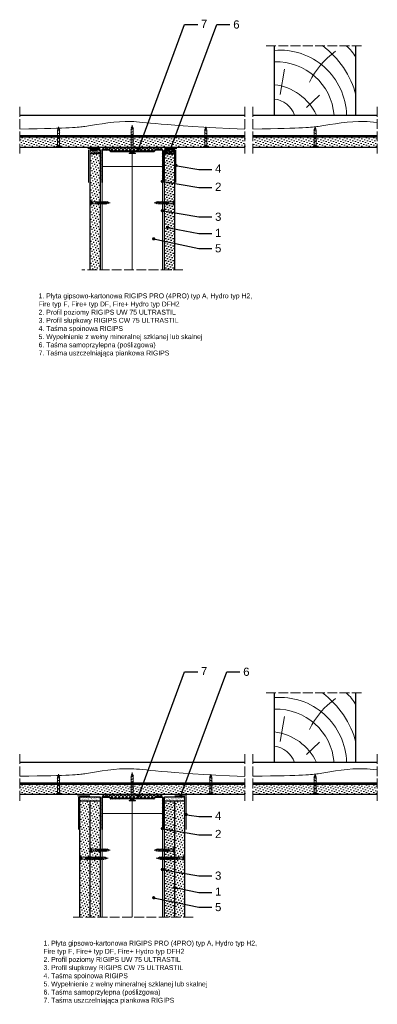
# Model space of a CAD drawing. Header units: millimetres. Extents: x 43 to 2622, y 692 to 1898.
# Tile 2 of 3: x 1178 to 1617, y 692 to 1898. Entities that reach past the tile are written whole.
import ezdxf
from ezdxf import colors
from ezdxf.entities.mleader import LeaderData, LeaderLine
from ezdxf.math import Vec2, Vec3

# ---------------------------------------------------------------- set-up
doc = ezdxf.new("R2010")
doc.units = ezdxf.units.MM
doc.linetypes.add('ACAD_ISO02W100', pattern=[15, 12, -3])
for name, color, linetype, lineweight in [('_ISOVER WELNA', 7, 'BATTING', 9), ('_RIGIPS AKCESORIA', 7, 'Continuous', 18), ('_RIGIPS G-K', 7, 'Continuous', 25), ('_RIGIPS PROFIL', 7, 'Continuous', 18), ('KRESKOWANIE', 7, 'Continuous', 9), ('OPISY', 7, 'Continuous', 9), ('PRZERYWANA', 7, 'ACAD_ISO02W100', 9)]:
    doc.layers.add(name, color=color, linetype=linetype, lineweight=lineweight)
doc.styles.get("Standard").update_dxf_attribs({"font": 'arial.ttf'})
doc.linetypes.add('BATTING', pattern='A,0.00254,-2.54,[134,ltypeshp.shx,S=2.54,R=0,X=-2.54,Y=0],-5.08,[134,ltypeshp.shx,S=2.54,R=180,X=2.54,Y=0],-2.54', length=10.16254)
pattern_1 = [(225, (972.6176, -2e-13), (1.122532, -3.367596), [0, -3.175])]
pattern_2 = [(225, (972.6176, -792.838), (1.122532, -3.367596), [0, -3.175])]
pattern_3 = [(225, (-1285.0107, -59.986), (1.122532, -3.367596), [0, -3.175])]
pattern_4 = [(225, (-1288.0107, -59.986), (1.122532, -3.367596), [0, -3.175])]

# ---------------------------------------------------------------- blocks, each defined once
blk = doc.blocks.new('drew kres')
at = {"layer": 'KRESKOWANIE'}
for p, q in [((2017.1, 418.9), (2001.3, 403.8)), ((2049.6, 403), (2044.3, 372.2))]:
    blk.add_line(p, q, dxfattribs=at)
for centre, radius, start, end in [((2049.6, 430.4), 81.6, 181.4719, 274.904), ((2053.9, 433.9), 70.7, 184.4672, 272.1435), ((2064, 455.7), 65, 204.8961, 263.4825), ((2059.8, 437.9), 29.4, 198.9536, 263.6559), ((2063.5, 432), 110.5, 194.5935, 233.3849), ((1921.6, 433), 102.3, 306.0245, 333.8719), ((1998.3, 380.1), 47.2, 207.8359, 231.0916)]:
    blk.add_arc(centre, radius, start, end, dxfattribs=at)
blk = doc.blocks.new('TD 25')
at = {"layer": '_RIGIPS AKCESORIA'}
for p, q in [((18.4, 90.9), (18.4, 98.9)), ((18.4, 98.9), (18.8, 98.9)), ((18.8, 98.9), (18.8, 96.5)), ((28.5, 96.2), (28.8, 96.7)), ((28.8, 96.7), (29.9, 93.7)), ((31.6, 96.2), (31.9, 96.7)), ((31.9, 96.7), (33, 93.7)), ((34.8, 96.2), (35.1, 96.7)), ((35.1, 96.7), (36.3, 93.7)), ((38.1, 96.2), (38.4, 96.7)), ((38.4, 96.7), (39.5, 93.7)), ((18.8, 96.5), (18.4, 96.5)), ((18.4, 95.2), (20.1, 95.2)), ((18.4, 94.5), (20.1, 94.5)), ((18.8, 93.3), (18.4, 93.3)), ((18.4, 90.9), (18.8, 90.9)), ((18.8, 90.9), (18.8, 93.3)), ((20.1, 95.2), (20.1, 95.9)), ((20.1, 94.5), (20.1, 93.9)), ((21.4, 96.2), (28.5, 96.2)), ((25.9, 93.7), (21.9, 93.7)), ((25.5, 96.2), (25.5, 94.9)), ((26.4, 93.7), (25.5, 96.2)), ((25.5, 94.9), (26, 93.2)), ((26, 93.2), (26.4, 93.7)), ((29.4, 93.7), (26.4, 93.7)), ((29.6, 93.2), (28.5, 96.2)), ((29, 96.2), (31.6, 96.2)), ((29.9, 93.7), (29.6, 93.2)), ((32.5, 93.7), (29.9, 93.7)), ((32.7, 93.2), (31.6, 96.2)), ((32.1, 96.2), (34.8, 96.2)), ((33, 93.7), (32.7, 93.2)), ((35.7, 93.7), (33, 93.7)), ((35.9, 93.2), (34.8, 96.2)), ((35.3, 96.2), (38.1, 96.2)), ((36.3, 93.7), (35.9, 93.2)), ((39, 93.7), (36.3, 93.7)), ((39.2, 93.2), (38.1, 96.2)), ((38.6, 96.2), (39.1, 96.2)), ((39.1, 96.2), (40.7, 95.7)), ((39.5, 93.7), (39.2, 93.2)), ((39.5, 93.7), (40.2, 93.8)), ((40.2, 93.5), (40.1, 95)), ((40.1, 95), (40.5, 94.1)), ((40.5, 94.1), (40.2, 93.5)), ((41.1, 94.1), (40.5, 94.1)), ((40.7, 95.7), (40.9, 96.1)), ((41.1, 94.1), (40.7, 95.7)), ((40.9, 96.1), (41.4, 94.4)), ((41.1, 95.6), (43.4, 94.9)), ((41.4, 94.4), (41.1, 94.1)), ((43.4, 94.9), (41.4, 94.4))]:
    blk.add_line(p, q, dxfattribs=at)
for centre, major_axis, ratio, start_param, end_param in [((21.5, 99.4), (0.17, 3.2), 0.826134, 1.773653, 3.180586), ((18.3, 92.6), (0, 3.93), 0.848176, -0.720942, -0.151112), ((21.7, 90.1), (0.28, 3.57), 0.832181, 0.035984, 1.430787), ((15.7, 107.6), (0, 14.8), 0.848176, 3.399396, 3.475072), ((19, 96.3), (0, 2.81), 0.848176, 3.475072, 3.862535), ((20, 94.9), (0, 0.895), 0.848176, -1.552777, -0.720942), ((20, 94.9), (0, 0.895), 0.848176, 3.862535, 4.730408)]:
    blk.add_ellipse(centre, major_axis=major_axis, ratio=ratio, start_param=start_param, end_param=end_param, dxfattribs=at)
blk = doc.blocks.new('UW 75 ULTRASTIL')
h = blk.add_hatch()
h.set_pattern_fill('ANSI31', color=256, scale=0.5, style=0)
h.paths.add_polyline_path([(-11.9, 0.6), (-11.6, 1.2, -0.286951), (-10.7, 1.8), (10.2, 1.8), (41.3, 1.8, -0.286951), (42.2, 1.2), (42.5, 0.6, 0.286951), (43.4, 0), (52, 0, 0.414214), (52.8, 0.8), (52.8, 40), (52.2, 40), (52.2, 0.8, -0.414214), (52, 0.5), (43.8, 0.5, -0.286951), (42.9, 1.1), (42.5, 1.8, 0.286951), (41.6, 2.3), (-11, 2.3, 0.286951), (-11.9, 1.8), (-12.3, 1.1, -0.286951), (-13.2, 0.5), (-21.4, 0.5, -0.414214), (-21.6, 0.8), (-21.6, 40), (-22.2, 40), (-22.2, 0.8, 0.414214), (-21.4, 0), (-12.8, 0, 0.286951)])
for p, q in [((-22.2, 0.8), (-22.2, 40)), ((-22.2, 40), (-21.6, 40)), ((-21.6, 0.8), (-21.6, 40)), ((52.2, 0.8), (52.2, 40)), ((52.8, 40), (52.2, 40)), ((52.8, 0.8), (52.8, 40)), ((-21.4, 0.5), (-13.2, 0.5)), ((-21.4, 0), (-12.8, 0)), ((-12.3, 1.1), (-11.9, 1.8)), ((-11.9, 0.6), (-11.6, 1.2)), ((-11, 2.3), (41.6, 2.3)), ((-10.7, 1.8), (41.3, 1.8)), ((42.5, 0.6), (42.2, 1.2)), ((42.9, 1.1), (42.5, 1.8)), ((43.4, 0), (52, 0)), ((43.8, 0.5), (52, 0.5))]:
    blk.add_line(p, q)
for centre, radius, start, end in [((-21.4, 0.8), 0.8, 180, 270), ((-21.4, 0.8), 0.25, 180, 270), ((-13.2, 1.6), 1, 270, 334.0435), ((-12.8, 1), 1, 270, 334.0435), ((-11, 1.3), 1, 90, 154.0435), ((-10.7, 0.8), 1, 90, 154.0435), ((41.3, 0.8), 1, 25.9565, 90), ((41.6, 1.3), 1, 25.9565, 90), ((43.4, 1), 1, 205.9565, 270), ((43.8, 1.6), 1, 205.9565, 270), ((52, 0.8), 0.8, 270, 0), ((52, 0.8), 0.25, 270, 0)]:
    blk.add_arc(centre, radius, start, end)
blk = doc.blocks.new('TN 25')
at = {"layer": '_RIGIPS AKCESORIA'}
for p, q in [((0, -0.8), (0, 7.2)), ((0, 7.2), (0.5, 7.2)), ((0.5, 4.8), (0, 4.8)), ((0, 3.5), (1.8, 3.5)), ((0, 2.8), (1.8, 2.8)), ((0.5, 1.6), (0, 1.6)), ((0.5, 7.2), (0.5, 4.8)), ((0.5, -0.8), (0.5, 1.6)), ((1.8, 3.5), (1.8, 4.2)), ((1.8, 2.8), (1.8, 2.2)), ((3, 4.5), (8.5, 4.5)), ((7.5, 2), (3.5, 2)), ((7.1, 4.5), (7.1, 3.2)), ((8, 2), (7.1, 4.5)), ((7.1, 3.2), (7.6, 1.5)), ((7.6, 1.5), (8, 2)), ((9.4, 2), (8, 2)), ((8.5, 4.5), (8.8, 5)), ((9.6, 1.5), (8.5, 4.5)), ((8.8, 5), (9.9, 2)), ((9, 4.5), (10.1, 4.5)), ((9.9, 2), (9.6, 1.5)), ((11, 2), (9.9, 2)), ((10.1, 4.5), (10.4, 5)), ((11.2, 1.5), (10.1, 4.5)), ((10.4, 5), (11.6, 2)), ((10.6, 4.5), (11.7, 4.5)), ((11.6, 2), (11.2, 1.5)), ((12.6, 2), (11.6, 2)), ((11.7, 4.5), (12, 5)), ((12.8, 1.5), (11.7, 4.5)), ((12, 5), (13.1, 2)), ((12.2, 4.5), (13.2, 4.5)), ((13.1, 2), (12.8, 1.5)), ((14.1, 2), (13.1, 2)), ((13.2, 4.5), (13.5, 5)), ((14.3, 1.5), (13.2, 4.5)), ((13.5, 5), (14.7, 2)), ((13.7, 4.5), (14.8, 4.5)), ((14.7, 2), (14.3, 1.5)), ((15.7, 2), (14.7, 2)), ((14.8, 4.5), (15.1, 5)), ((15.9, 1.5), (14.8, 4.5)), ((15.1, 5), (16.3, 2)), ((15.3, 4.5), (16.4, 4.5)), ((16.3, 2), (15.9, 1.5)), ((17.4, 2), (16.3, 2)), ((16.4, 4.5), (16.7, 5)), ((17.6, 1.5), (16.4, 4.5)), ((16.7, 5), (17.9, 2)), ((16.9, 4.5), (18, 4.5)), ((17.9, 2), (17.6, 1.5)), ((18.9, 2), (17.9, 2)), ((18, 4.5), (18.3, 5)), ((19.1, 1.5), (18, 4.5)), ((18.3, 5), (19.5, 2)), ((18.5, 4.5), (19.7, 4.5)), ((19.5, 2), (19.1, 1.5)), ((19.5, 2), (20.6, 2)), ((19.7, 4.5), (20, 5)), ((20.8, 1.5), (19.7, 4.5)), ((20, 5), (21.1, 2)), ((20.2, 4.5), (20.7, 4.5)), ((20.7, 4.5), (22.3, 4)), ((21.1, 2), (20.8, 1.5)), ((21.1, 2), (21.8, 2.1)), ((21.8, 1.8), (21.7, 3.3)), ((21.7, 3.3), (22.1, 2.4)), ((22.1, 2.4), (21.8, 1.8)), ((22.7, 2.4), (22.1, 2.4)), ((22.3, 4), (22.6, 4.4)), ((22.7, 2.4), (22.3, 4)), ((22.6, 4.4), (23, 2.7)), ((22.7, 3.8), (25, 3.2)), ((23, 2.7), (22.7, 2.4)), ((25, 3.2), (23, 2.7)), ((0, -0.8), (0.5, -0.8))]:
    blk.add_line(p, q, dxfattribs=at)
for centre, major_axis, ratio, start_param, end_param in [((3.1, 7.7), (0.17, 3.2), 0.826134, 1.773653, 3.180586), ((0, 0.9), (0, 3.93), 0.848176, -0.720942, -0.151112), ((3.4, -1.6), (0.28, 3.57), 0.832181, 0.035984, 1.430787), ((-2.7, 15.9), (0, 14.8), 0.848176, 3.399396, 3.475072), ((0.6, 4.6), (0, 2.81), 0.848176, 3.475072, 3.862535), ((1.7, 3.2), (0, 0.895), 0.848176, -1.552777, -0.720942), ((1.7, 3.2), (0, 0.895), 0.848176, 3.862535, 4.730408)]:
    blk.add_ellipse(centre, major_axis=major_axis, ratio=ratio, start_param=start_param, end_param=end_param, dxfattribs=at)
blk = doc.blocks.new('TN 35')
at = {"layer": '_RIGIPS AKCESORIA'}
for p, q in [((0, -0.8), (0, 7.2)), ((0, 7.2), (0.5, 7.2)), ((0.5, 4.8), (0, 4.8)), ((0, 3.5), (1.8, 3.5)), ((0, 2.8), (1.8, 2.8)), ((0.5, 1.6), (0, 1.6)), ((0.5, 7.2), (0.5, 4.8)), ((0.5, -0.8), (0.5, 1.6)), ((1.8, 3.5), (1.8, 4.2)), ((1.8, 2.8), (1.8, 2.2)), ((3, 4.5), (8.5, 4.5)), ((7.5, 2), (3.5, 2)), ((7.1, 4.5), (7.1, 3.2)), ((8, 2), (7.1, 4.5)), ((7.1, 3.2), (7.6, 1.5)), ((7.6, 1.5), (8, 2)), ((9.4, 2), (8, 2)), ((8.5, 4.5), (8.8, 5)), ((9.6, 1.5), (8.5, 4.5)), ((8.8, 5), (9.9, 2)), ((9, 4.5), (10.1, 4.5)), ((9.9, 2), (9.6, 1.5)), ((11, 2), (9.9, 2)), ((10.1, 4.5), (10.4, 5)), ((11.2, 1.5), (10.1, 4.5)), ((10.4, 5), (11.6, 2)), ((10.6, 4.5), (11.7, 4.5)), ((11.6, 2), (11.2, 1.5)), ((12.6, 2), (11.6, 2)), ((11.7, 4.5), (12, 5)), ((12.8, 1.5), (11.7, 4.5)), ((12, 5), (13.1, 2)), ((12.2, 4.5), (13.2, 4.5)), ((13.1, 2), (12.8, 1.5)), ((14.1, 2), (13.1, 2)), ((13.2, 4.5), (13.5, 5)), ((14.3, 1.5), (13.2, 4.5)), ((13.5, 5), (14.7, 2)), ((13.7, 4.5), (14.8, 4.5)), ((14.7, 2), (14.3, 1.5)), ((15.7, 2), (14.7, 2)), ((14.8, 4.5), (15.1, 5)), ((15.9, 1.5), (14.8, 4.5)), ((15.1, 5), (16.3, 2)), ((15.3, 4.5), (16.4, 4.5)), ((16.3, 2), (15.9, 1.5)), ((17.4, 2), (16.3, 2)), ((16.4, 4.5), (16.7, 5)), ((17.6, 1.5), (16.4, 4.5)), ((16.7, 5), (17.9, 2)), ((16.9, 4.5), (18, 4.5)), ((17.9, 2), (17.6, 1.5)), ((18.9, 2), (17.8, 2)), ((18, 4.5), (18.3, 5)), ((19.1, 1.5), (18, 4.5)), ((18.3, 5), (19.5, 2)), ((18.5, 4.5), (19.6, 4.5)), ((19.5, 2), (19.1, 1.5)), ((20.5, 2), (19.4, 2)), ((19.6, 4.5), (19.9, 5)), ((20.7, 1.5), (19.6, 4.5)), ((19.9, 5), (21, 2)), ((20.1, 4.5), (21.1, 4.5)), ((21, 2), (20.7, 1.5)), ((22.1, 2), (21, 2)), ((21.1, 4.5), (21.5, 5)), ((22.3, 1.5), (21.1, 4.5)), ((21.5, 5), (22.6, 2)), ((21.7, 4.5), (22.7, 4.5)), ((22.6, 2), (22.3, 1.5)), ((23.7, 2), (22.6, 2)), ((22.7, 4.5), (23, 5)), ((23.9, 1.5), (22.7, 4.5)), ((23, 5), (24.2, 2)), ((23.2, 4.5), (24.3, 4.5)), ((24.2, 2), (23.9, 1.5)), ((25.2, 2), (24.1, 2)), ((24.3, 4.5), (24.6, 5)), ((25.4, 1.5), (24.3, 4.5)), ((24.6, 5), (25.8, 2)), ((24.8, 4.5), (25.9, 4.5)), ((25.8, 2), (25.4, 1.5)), ((26.8, 2), (25.7, 2)), ((25.9, 4.5), (26.2, 5)), ((27, 1.5), (25.9, 4.5)), ((26.2, 5), (27.3, 2)), ((26.4, 4.5), (27.4, 4.5)), ((27.3, 2), (27, 1.5)), ((28.4, 2), (27.3, 2)), ((27.4, 4.5), (27.8, 5)), ((28.6, 1.5), (27.4, 4.5)), ((27.8, 5), (28.9, 2)), ((28, 4.5), (29.1, 4.5)), ((28.9, 2), (28.6, 1.5)), ((28.9, 2), (30.1, 2)), ((29.1, 4.5), (29.4, 5)), ((30.3, 1.5), (29.1, 4.5)), ((29.4, 5), (30.6, 2)), ((29.7, 4.5), (30.1, 4.5)), ((30.1, 4.5), (31.7, 4)), ((30.6, 2), (30.3, 1.5)), ((30.6, 2), (31.3, 2.1)), ((31.3, 1.8), (31.1, 3.3)), ((31.1, 3.3), (31.6, 2.4)), ((31.6, 2.4), (31.3, 1.8)), ((32.1, 2.4), (31.6, 2.4)), ((31.7, 4), (32, 4.4)), ((32.1, 2.4), (31.7, 4)), ((32, 4.4), (32.5, 2.7)), ((32.5, 2.7), (32.1, 2.4)), ((32.2, 3.8), (35, 3.2)), ((35, 3.2), (32.5, 2.7)), ((0, -0.8), (0.5, -0.8))]:
    blk.add_line(p, q, dxfattribs=at)
for centre, major_axis, ratio, start_param, end_param in [((3.1, 7.7), (0.17, 3.2), 0.826134, 1.773653, 3.180586), ((0, 0.9), (0, 3.93), 0.848176, -0.720942, -0.151112), ((3.4, -1.6), (0.28, 3.57), 0.832181, 0.035984, 1.430787), ((-2.7, 15.9), (0, 14.8), 0.848176, 3.399396, 3.475072), ((0.6, 4.6), (0, 2.81), 0.848176, 3.475072, 3.862535), ((1.7, 3.2), (0, 0.895), 0.848176, -1.552777, -0.720942), ((1.7, 3.2), (0, 0.895), 0.848176, 3.862535, 4.730408)]:
    blk.add_ellipse(centre, major_axis=major_axis, ratio=ratio, start_param=start_param, end_param=end_param, dxfattribs=at)
blk = doc.blocks.new('TD 35')
at = {"layer": '_RIGIPS AKCESORIA'}
for p, q in [((18.4, 79.9), (18.4, 87.9)), ((18.4, 87.9), (18.8, 87.9)), ((18.8, 85.6), (18.4, 85.6)), ((18.8, 87.9), (18.8, 85.6)), ((20.1, 84.3), (20.1, 85)), ((21.4, 85.2), (28.5, 85.2)), ((25.5, 85.2), (25.5, 84)), ((26.4, 82.8), (25.5, 85.2)), ((28.5, 85.2), (28.8, 85.8)), ((29.6, 82.3), (28.5, 85.2)), ((28.8, 85.8), (29.9, 82.8)), ((29, 85.2), (31.6, 85.2)), ((31.6, 85.2), (31.9, 85.8)), ((32.7, 82.3), (31.6, 85.2)), ((31.9, 85.8), (33, 82.8)), ((32.1, 85.2), (34.8, 85.2)), ((34.8, 85.2), (35.1, 85.8)), ((35.9, 82.3), (34.8, 85.2)), ((35.1, 85.8), (36.3, 82.8)), ((35.3, 85.2), (37.9, 85.2)), ((37.9, 85.2), (38.3, 85.8)), ((39.1, 82.3), (37.9, 85.2)), ((38.3, 85.8), (39.4, 82.8)), ((38.5, 85.2), (41.1, 85.2)), ((41.1, 85.2), (41.4, 85.8)), ((42.2, 82.3), (41.1, 85.2)), ((41.4, 85.8), (42.6, 82.8)), ((41.6, 85.2), (44.2, 85.2)), ((44.2, 85.2), (44.6, 85.8)), ((45.4, 82.3), (44.2, 85.2)), ((44.6, 85.8), (45.7, 82.8)), ((44.8, 85.2), (47.5, 85.2)), ((47.5, 85.2), (47.8, 85.8)), ((48.6, 82.3), (47.5, 85.2)), ((47.8, 85.8), (49, 82.8)), ((48, 85.2), (48.5, 85.2)), ((48.5, 85.2), (50.1, 84.8)), ((50.1, 84.8), (50.4, 85.1)), ((50.5, 83.1), (50.1, 84.8)), ((50.4, 85.1), (50.9, 83.5)), ((50.5, 84.6), (53.4, 84)), ((18.4, 84.3), (20.1, 84.3)), ((18.4, 83.6), (20.1, 83.6)), ((18.8, 82.4), (18.4, 82.4)), ((18.4, 79.9), (18.8, 79.9)), ((18.8, 79.9), (18.8, 82.4)), ((20.1, 83.6), (20.1, 82.9)), ((25.9, 82.8), (21.9, 82.8)), ((25.5, 84), (26, 82.3)), ((26, 82.3), (26.4, 82.8)), ((29.4, 82.8), (26.4, 82.8)), ((29.9, 82.8), (29.6, 82.3)), ((32.5, 82.8), (29.9, 82.8)), ((33, 82.8), (32.7, 82.3)), ((35.7, 82.8), (33, 82.8)), ((36.3, 82.8), (35.9, 82.3)), ((38.9, 82.8), (36.3, 82.8)), ((39.4, 82.8), (39.1, 82.3)), ((42, 82.8), (39.4, 82.8)), ((42.6, 82.8), (42.2, 82.3)), ((45.2, 82.8), (42.6, 82.8)), ((45.7, 82.8), (45.4, 82.3)), ((48.5, 82.8), (45.7, 82.8)), ((49, 82.8), (48.6, 82.3)), ((49, 82.8), (49.6, 82.9)), ((49.7, 82.6), (49.5, 84.1)), ((49.5, 84.1), (50, 83.2)), ((50, 83.2), (49.7, 82.6)), ((50.5, 83.1), (50, 83.2)), ((50.9, 83.5), (50.5, 83.1)), ((53.4, 84), (50.9, 83.5))]:
    blk.add_line(p, q, dxfattribs=at)
for centre, major_axis, ratio, start_param, end_param in [((21.5, 88.4), (0.17, 3.2), 0.826134, 1.773653, 3.180586), ((18.3, 81.7), (0, 3.93), 0.848176, -0.720942, -0.151112), ((20, 83.9), (0, 0.895), 0.848176, -1.552777, -0.720942), ((21.7, 79.2), (0.28, 3.57), 0.832181, 0.035984, 1.430787), ((15.7, 96.7), (0, 14.8), 0.848176, 3.399396, 3.475072), ((19, 85.4), (0, 2.81), 0.848176, 3.475072, 3.862535), ((20, 83.9), (0, 0.895), 0.848176, 3.862535, 4.730408)]:
    blk.add_ellipse(centre, major_axis=major_axis, ratio=ratio, start_param=start_param, end_param=end_param, dxfattribs=at)
blk = doc.blocks.new('_Dot')
at = {"color": 0, "linetype": 'ByBlock', "lineweight": -2}
blk.add_line((-0.5, 0), (-1, 0), dxfattribs=at)
at = {"color": 0, "linetype": 'ByBlock', "const_width": 0.5}
blk.add_lwpolyline([(-0.25, 0, 1), (0.25, 0, 1)], format="xyb", close=True, dxfattribs=at)

msp = doc.modelspace()

# ---------------------------------------------------------------- hatches: boundary and pattern name
at = {"layer": '_RIGIPS G-K'}
h = msp.add_hatch(dxfattribs=at)
h.set_pattern_fill('AR-SAND', color=256, scale=0.05, angle=180, style=0)
h.set_pattern_definition([(217.5, (2927.039, 3173.0484), (0.0800016, -2.4470662), [0, -1.9304, 0, -2.159, 0, -2.06375]), (187.5, (2927.039, 3173.0484), (-2.2476164, -3.5841255), [0, -1.0414, 0, -1.7399, 0, -0.66675]), (147.5, (2928.6012, 3173.0484), (-3.9549619, -0.007186), [0, -0.635, 0, -2.286, 0, -2.9845]), (137.5, (2928.6012, 3173.0484), (-3.817782, -1.1146466), [0, -0.3175, 0, -1.4986, 0, -1.7145])])
h.paths.add_polyline_path([(1264.3, 1733.9), (1276.8, 1733.9), (1276.8, 1738.9), (1264.3, 1738.9)])
h = msp.add_hatch(dxfattribs=at)
h.set_pattern_fill('AR-SAND', color=256, scale=0.05, angle=180, style=0)
h.set_pattern_definition([(217.5, (2955.039, 3173.0484), (0.0800016, -2.4470662), [0, -1.9304, 0, -2.159, 0, -2.06375]), (187.5, (2955.039, 3173.0484), (-2.2476164, -3.5841255), [0, -1.0414, 0, -1.7399, 0, -0.66675]), (147.5, (2956.6012, 3173.0484), (-3.9549619, -0.007186), [0, -0.635, 0, -2.286, 0, -2.9845]), (137.5, (2956.6012, 3173.0484), (-3.817782, -1.1146466), [0, -0.3175, 0, -1.4986, 0, -1.7145])])
h.paths.add_polyline_path([(1355.8, 1733.9), (1368.3, 1733.9), (1368.3, 1738.9), (1355.8, 1738.9)])
h = msp.add_hatch(dxfattribs=at)
h.set_pattern_fill('DOTS', color=256, scale=2, angle=225, style=0)
h.set_pattern_definition([(225, (-1288.0107, 424.791), (1.122532, -3.367596), [0, -3.175])])
h.paths.add_polyline_path([(1264.3, 1591.9), (1276.8, 1591.9), (1276.8, 1733.9), (1264.3, 1733.9)])
h = msp.add_hatch(dxfattribs=at)
h.set_pattern_fill('DOTS', color=256, scale=2, angle=225, style=0)
h.set_pattern_definition([(225, (-1285.0107, 424.791), (1.122532, -3.367596), [0, -3.175])])
h.paths.add_polyline_path([(1355.8, 1591.9), (1368.3, 1591.9), (1368.3, 1733.9), (1355.8, 1733.9)])
h = msp.add_hatch(dxfattribs=at)
h.set_pattern_fill('AR-SAND', color=256, scale=0.05, angle=180, style=0)
h.set_pattern_definition([(217.5, (3265.539, 2072.1496), (0.0800016, -2.4470662), [0, -1.9304, 0, -2.159, 0, -2.06375]), (187.5, (3265.539, 2072.1496), (-2.2476164, -3.5841255), [0, -1.0414, 0, -1.7399, 0, -0.66675]), (147.5, (3267.1012, 2072.1496), (-3.9549619, -0.007186), [0, -0.635, 0, -2.286, 0, -2.9845]), (137.5, (3267.1012, 2072.1496), (-3.8177823, -1.1146466), [0, -0.3175, 0, -1.4986, 0, -1.7145])])
h.paths.add_polyline_path([(1251.8, 941.1), (1276.8, 941.1), (1276.8, 946.1), (1251.8, 946.1)])
h = msp.add_hatch(dxfattribs=at)
h.set_pattern_fill('DOTS', color=256, scale=2, angle=225, style=0)
h.set_pattern_definition(pattern_4)
h.paths.add_polyline_path([(1251.8, 799.1), (1264.3, 799.1), (1264.3, 941.1), (1251.8, 941.1)])
h = msp.add_hatch(dxfattribs=at)
h.set_pattern_fill('DOTS', color=256, scale=2, angle=225, style=0)
h.set_pattern_definition(pattern_4)
h.paths.add_polyline_path([(1264.3, 799.1), (1276.8, 799.1), (1276.8, 941.1), (1264.3, 941.1)])
h = msp.add_hatch(dxfattribs=at)
h.set_pattern_fill('AR-SAND', color=256, scale=0.05, angle=180, style=0)
h.set_pattern_definition([(217.5, (3268.539, 2072.1496), (0.0800016, -2.4470662), [0, -1.9304, 0, -2.159, 0, -2.06375]), (187.5, (3268.539, 2072.1496), (-2.2476164, -3.5841255), [0, -1.0414, 0, -1.7399, 0, -0.66675]), (147.5, (3270.1012, 2072.1496), (-3.9549619, -0.007186), [0, -0.635, 0, -2.286, 0, -2.9845]), (137.5, (3270.1012, 2072.1496), (-3.8177823, -1.1146466), [0, -0.3175, 0, -1.4986, 0, -1.7145])])
h.paths.add_polyline_path([(1355.8, 941.1), (1380.8, 941.1), (1380.8, 946.1), (1355.8, 946.1)])
h = msp.add_hatch(dxfattribs=at)
h.set_pattern_fill('DOTS', color=256, scale=2, angle=225, style=0)
h.set_pattern_definition(pattern_3)
h.paths.add_polyline_path([(1355.8, 799.1), (1368.3, 799.1), (1368.3, 941.1), (1355.8, 941.1)])
h = msp.add_hatch(dxfattribs=at)
h.set_pattern_fill('DOTS', color=256, scale=2, angle=225, style=0)
h.set_pattern_definition(pattern_3)
h.paths.add_polyline_path([(1368.3, 799.1), (1380.8, 799.1), (1380.8, 941.1), (1368.3, 941.1)])
at = {"layer": 'KRESKOWANIE'}
h = msp.add_hatch(dxfattribs=at)
h.set_pattern_fill('DOTS', color=256, scale=2, angle=225, style=0)
h.set_pattern_definition(pattern_1)
h.paths.add_polyline_path([(1454.3, 1754.4), (1178.3, 1754.4), (1178.3, 1741.9), (1454.3, 1741.9)])
h = msp.add_hatch(dxfattribs=at)
h.set_pattern_fill('DOTS', color=256, scale=2, angle=225, style=0)
h.set_pattern_definition(pattern_1)
h.paths.add_polyline_path([(1616.7, 1754.4), (1464.3, 1754.4), (1464.3, 1741.9), (1616.7, 1741.9)])
h = msp.add_hatch(dxfattribs=at)
h.set_pattern_fill('ANSI37', color=256, angle=270, style=0)
h.set_pattern_definition([(315, (3267.039, 3176.0484), (2.245064, 2.245064), []), (45, (3267.039, 3176.0484), (-2.245064, 2.245064), [])])
h.paths.add_polyline_path([(1280.2, 1738.9), (1288.1, 1738.9, -0.286951), (1289, 1738.4), (1289.4, 1737.7, 0.286951), (1290.3, 1737.1), (1342.3, 1737.1, 0.286951), (1343.2, 1737.7), (1343.5, 1738.4, -0.286951), (1344.4, 1738.9), (1352.4, 1738.9), (1352.4, 1741.9), (1280.2, 1741.9)])
h = msp.add_hatch(dxfattribs=at)
h.set_pattern_fill('DOTS', color=256, scale=2, angle=225, style=0)
h.set_pattern_definition(pattern_2)
h.paths.add_polyline_path([(1454.3, 961.6), (1178.3, 961.6), (1178.3, 949.1), (1454.3, 949.1)])
h = msp.add_hatch(dxfattribs=at)
h.set_pattern_fill('DOTS', color=256, scale=2, angle=225, style=0)
h.set_pattern_definition(pattern_2)
h.paths.add_polyline_path([(1616.7, 961.6), (1464.3, 961.6), (1464.3, 949.1), (1616.7, 949.1)])
h = msp.add_hatch(dxfattribs=at)
h.set_pattern_fill('ANSI37', color=256, angle=270, style=0)
h.set_pattern_definition([(315, (3267.039, 2383.2106), (2.245064, 2.245064), []), (45, (3267.039, 2383.2106), (-2.245064, 2.245064), [])])
h.paths.add_polyline_path([(1280.2, 946.1), (1288.1, 946.1, -0.286951), (1289, 945.5), (1289.4, 944.8, 0.286951), (1290.3, 944.3), (1342.3, 944.3, 0.286951), (1343.2, 944.8), (1343.5, 945.5, -0.286951), (1344.4, 946.1), (1352.4, 946.1), (1352.4, 949.1), (1280.2, 949.1)])

# ---------------------------------------------------------------- linework, layer by layer
for p, q in [((1490.5, 1781.4), (1490.5, 1866.4)), ((1590.5, 1781.4), (1590.5, 1866.4)), ((1178.3, 1781.4), (1454.3, 1781.4)), ((1464.3, 1781.4), (1616.7, 1781.4)), ((1178.3, 1756.4), (1454.3, 1756.4)), ((1464.3, 1756.4), (1616.7, 1756.4)), ((1490.5, 988.6), (1490.5, 1073.6)), ((1590.5, 988.6), (1590.5, 1073.6)), ((1178.3, 988.6), (1454.3, 988.6)), ((1464.3, 988.6), (1616.7, 988.6)), ((1178.3, 963.6), (1454.3, 963.6)), ((1464.3, 963.6), (1616.7, 963.6))]:
    msp.add_line(p, q)
at = {"layer": '_ISOVER WELNA', "ltscale": 3.6}
for p, q in [((1316.3, 1591.9), (1316.3, 1736.6)), ((1316.3, 799.1), (1316.3, 943.7))]:
    msp.add_line(p, q, dxfattribs=at)
at = {"layer": '_RIGIPS AKCESORIA'}
for p, q in [((1276.8, 1740.4), (1261.8, 1740.4)), ((1262.8, 1738.9), (1262.8, 1698.9)), ((1355.8, 1740.4), (1370.8, 1740.4)), ((1369.8, 1738.9), (1369.8, 1698.9)), ((1264.3, 947.6), (1249.3, 947.6)), ((1250.3, 946.1), (1250.3, 906.1)), ((1368.3, 947.6), (1383.3, 947.6)), ((1382.3, 946.1), (1382.3, 906.1))]:
    msp.add_line(p, q, dxfattribs=at)
at = {"layer": '_RIGIPS G-K'}
for p, q in [((1454.3, 1754.4), (1178.3, 1754.4)), ((1616.7, 1754.4), (1464.3, 1754.4)), ((1454.3, 1741.9), (1178.3, 1741.9)), ((1264.3, 1738.9), (1264.3, 1591.9)), ((1276.8, 1738.9), (1264.3, 1738.9)), ((1276.8, 1738.9), (1276.8, 1591.9)), ((1355.8, 1591.9), (1355.8, 1738.9)), ((1368.3, 1738.9), (1355.8, 1738.9)), ((1368.3, 1591.9), (1368.3, 1738.9)), ((1616.7, 1741.9), (1464.3, 1741.9)), ((1276.8, 1733.9), (1264.3, 1733.9)), ((1368.3, 1733.9), (1355.8, 1733.9)), ((1454.3, 961.6), (1178.3, 961.6)), ((1616.7, 961.6), (1464.3, 961.6)), ((1454.3, 949.1), (1178.3, 949.1)), ((1251.8, 946.1), (1251.8, 799.1)), ((1251.8, 946.1), (1276.8, 946.1)), ((1276.8, 941.1), (1251.8, 941.1)), ((1264.3, 941.1), (1264.3, 799.1)), ((1276.8, 946.1), (1276.8, 799.1)), ((1355.8, 799.1), (1355.8, 946.1)), ((1355.8, 946.1), (1380.8, 946.1)), ((1380.8, 941.1), (1355.8, 941.1)), ((1368.3, 799.1), (1368.3, 941.1)), ((1380.8, 799.1), (1380.8, 946.1)), ((1616.7, 949.1), (1464.3, 949.1))]:
    msp.add_line(p, q, dxfattribs=at)
at = {"layer": '_RIGIPS PROFIL', "lineweight": 9}
for p, q in [((1279.4, 1718.5), (1353.2, 1718.5)), ((1279.4, 1591.9), (1279.4, 1718.5)), ((1353.2, 1591.9), (1353.2, 1718.5)), ((1279.4, 925.7), (1353.2, 925.7)), ((1279.4, 799.1), (1279.4, 925.7)), ((1353.2, 799.1), (1353.2, 925.7))]:
    msp.add_line(p, q, dxfattribs=at)
at = {"layer": 'KRESKOWANIE'}
for p, q in [((1280.2, 1738.9), (1280.2, 1741.9)), ((1352.4, 1738.9), (1352.4, 1741.9)), ((1280.2, 946.1), (1280.2, 949.1)), ((1352.4, 946.1), (1352.4, 949.1))]:
    msp.add_line(p, q, dxfattribs=at)
for points, knots in [([(1454.3, 1764.1), (1349.2, 1768.8), (1313.5, 1777.6), (1268.9, 1768.8), (1242.1, 1765.3), (1178.3, 1764.3)], [6.686545, 6.686545, 6.686545, 6.686545, 59.146745, 116.016123, 140.325128, 140.325128, 140.325128, 140.325128]), ([(1616.7, 1772.3), (1610.2, 1773), (1586.8, 1775.1), (1554.9, 1768.8), (1528.1, 1765.3), (1464.3, 1764.3)], [44.764065, 44.764065, 44.764065, 44.764065, 59.146745, 116.016123, 140.325128, 140.325128, 140.325128, 140.325128]), ([(1454.3, 971.2), (1349.2, 975.9), (1313.5, 984.8), (1268.9, 975.9), (1242.1, 972.4), (1178.3, 971.5)], [6.686545, 6.686545, 6.686545, 6.686545, 59.146745, 116.016123, 140.325128, 140.325128, 140.325128, 140.325128]), ([(1616.7, 979.5), (1610.2, 980.2), (1586.8, 982.3), (1554.9, 975.9), (1528.1, 972.4), (1464.3, 971.5)], [44.764065, 44.764065, 44.764065, 44.764065, 59.146745, 116.016123, 140.325128, 140.325128, 140.325128, 140.325128])]:
    msp.add_open_spline(points, degree=3, knots=knots, dxfattribs=at)
at = {"layer": 'PRZERYWANA'}
for p, q in [((1480.5, 1866.4), (1600.5, 1866.4)), ((1178.3, 1791.4), (1178.3, 1731.9)), ((1454.3, 1791.4), (1454.3, 1731.9)), ((1464.3, 1791.4), (1464.3, 1731.9)), ((1616.7, 1791.4), (1616.7, 1731.9)), ((1378.3, 1591.9), (1254.3, 1591.9)), ((1480.5, 1073.6), (1600.5, 1073.6)), ((1178.3, 998.6), (1178.3, 939.1)), ((1454.3, 998.6), (1454.3, 939.1)), ((1464.3, 998.6), (1464.3, 939.1)), ((1616.7, 998.6), (1616.7, 939.1)), ((1390.8, 799.1), (1241.8, 799.1))]:
    msp.add_line(p, q, dxfattribs=at)

# ---------------------------------------------------------------- block references
for name, p, rotation in [('TD 25', (1320.9, 1723.5), 90), ('TD 35', (1400.2, 1715.8), 90), ('UW 75 ULTRASTIL', (1331.6, 1738.9), 180), ('TD 25', (1320.9, 930.7), 90), ('TD 35', (1400.2, 922.9), 90), ('UW 75 ULTRASTIL', (1331.6, 946.1), 180)]:
    msp.add_blockref(name, p, dxfattribs=dict(rotation=rotation))
at = {"xscale": -1, "rotation": 270}
for p in [(1311.6, 1723.5), (1445.6, 1723.5), (1317.7, 930.7), (1445.6, 930.7)]:
    msp.add_blockref('TD 25', p, dxfattribs=at)
at = {"layer": '_RIGIPS AKCESORIA', "xscale": -1, "rotation": 180}
for name, p in [('TN 25', (1264.3, 1677.2)), ('TN 25', (1264.3, 884.3)), ('TN 35', (1251.8, 874.3))]:
    msp.add_blockref(name, p, dxfattribs=at)
at = {"layer": '_RIGIPS AKCESORIA', "rotation": 180}
for name, p in [('TN 25', (1368.3, 1677.2)), ('TN 25', (1368.3, 884.3)), ('TN 35', (1380.8, 874.3))]:
    msp.add_blockref(name, p, dxfattribs=at)
at = {"layer": 'KRESKOWANIE', "rotation": 180}
for p in [(3547.1, 2209.8), (3547.1, 1416.9)]:
    msp.add_blockref('drew kres', p, dxfattribs=at)

# ---------------------------------------------------------------- texts
at = {"char_height": 6, "attachment_point": 1}
for insert, width in [((1201.5, 1563), 261.42), ((1207.5, 770.1), 265.573)]:
    msp.add_mtext('1. Płyta gipsowo-kartonowa RIGIPS PRO (4PRO) typ A, Hydro typ H2, Fire typ F, Fire+ typ DF, Fire+ Hydro typ DFH2\\P2. Profil poziomy RIGIPS UW 75 ULTRASTIL\\P3. Profil słupkowy RIGIPS CW 75 ULTRASTIL\\P4. Taśma spoinowa RIGIPS\\P5. Wypełnienie z wełny mineralnej szklanej lub skalnej\\P6. Taśma samoprzylepna (poślizgowa)\\P7. Taśma uszczelniająca piankowa RIGIPS', dxfattribs=dict(at, insert=insert, width=width))

# ---------------------------------------------------------------- leaders
at = {"layer": 'OPISY'}
ml = msp.add_multileader_mtext('Standard', dxfattribs=at)
ml.set_content('7', color=256)
ml.set_leader_properties()
ml.set_arrow_properties(name='DOT')
ml.build(insert=Vec2(0, 0))
ctx = ml.context
ctx.base_point, ctx.char_height, ctx.landing_gap_size, ctx.plane_origin = Vec3(1396.5, 1892.3), 10, 4, Vec3(1203.9, 2035.9)
notes = []
notes.append((ctx, [(0, (1, 1, 0), (1380.5, 1892.3), (1, 0), 16, [(0, [(1324, 1740.4)], 0, [])])]))
ctx.mtext.insert, ctx.mtext.flow_direction = Vec3(1400.5, 1898.3), 5
ml = msp.add_multileader_mtext('Standard', dxfattribs=at)
ml.set_content('6', color=256)
ml.set_leader_properties()
ml.set_arrow_properties(name='DOT')
ml.build(insert=Vec2(0, 0))
ctx = ml.context
ctx.base_point, ctx.char_height, ctx.landing_gap_size, ctx.plane_origin = Vec3(1436.1, 1892.3), 10, 4, Vec3(1243.5, 2035.9)
notes.append((ctx, [(0, (1, 1, 0), (1420.1, 1892.3), (1, 0), 16, [(0, [(1363.6, 1740.4)], 0, [])])]))
ctx.mtext.insert, ctx.mtext.flow_direction = Vec3(1440.1, 1897.4), 5
ml = msp.add_multileader_mtext('Standard', dxfattribs=at)
ml.set_content('4', color=256)
ml.set_leader_properties()
ml.set_arrow_properties(name='DOT')
ml.build(insert=Vec2(0, 0))
ctx = ml.context
ctx.base_point, ctx.char_height, ctx.landing_gap_size, ctx.plane_origin = Vec3(1413.8, 1714.9), 10, 4, Vec3(1221.2, 1858.6)
notes.append((ctx, [(0, (1, 1, 0), (1397.8, 1714.9), (1, 0), 16, [(0, [(1369.8, 1719.7)], 0, [])])]))
ctx.mtext.insert, ctx.mtext.flow_direction = Vec3(1417.8, 1720.9), 5
ml = msp.add_multileader_mtext('Standard', dxfattribs=at)
ml.set_content('2', color=256)
ml.set_leader_properties()
ml.set_arrow_properties(name='DOT')
ml.build(insert=Vec2(0, 0))
ctx = ml.context
ctx.base_point, ctx.char_height, ctx.landing_gap_size, ctx.plane_origin = Vec3(1413.8, 1692.6), 10, 4, Vec3(1221.2, 1836.3)
notes.append((ctx, [(0, (1, 1, 0), (1397.8, 1692.6), (1, 0), 16, [(0, [(1353.2, 1700.2)], 0, [])])]))
ctx.mtext.insert, ctx.mtext.flow_direction = Vec3(1417.8, 1698.6), 5
ml = msp.add_multileader_mtext('Standard', dxfattribs=at)
ml.set_content('3', color=256)
ml.set_leader_properties()
ml.set_arrow_properties(name='DOT')
ml.build(insert=Vec2(0, 0))
ctx = ml.context
ctx.base_point, ctx.char_height, ctx.landing_gap_size, ctx.plane_origin = Vec3(1413.8, 1656.8), 10, 4, Vec3(1221.2, 1800.4)
notes.append((ctx, [(0, (1, 1, 0), (1397.8, 1656.8), (1, 0), 16, [(0, [(1353.2, 1664.3)], 0, [])])]))
ctx.mtext.insert, ctx.mtext.flow_direction = Vec3(1417.8, 1661.9), 5
ml = msp.add_multileader_mtext('Standard', dxfattribs=at)
ml.set_content('1', color=256)
ml.set_leader_properties()
ml.set_arrow_properties(name='DOT')
ml.build(insert=Vec2(0, 0))
ctx = ml.context
ctx.base_point, ctx.char_height, ctx.landing_gap_size, ctx.plane_origin = Vec3(1413.8, 1636.2), 10, 4, Vec3(1221.2, 1779.9)
notes.append((ctx, [(0, (1, 1, 0), (1397.8, 1636.2), (1, 0), 16, [(0, [(1359.6, 1643.8)], 0, [])])]))
ctx.mtext.insert, ctx.mtext.flow_direction = Vec3(1417.8, 1642.2), 5
ml = msp.add_multileader_mtext('Standard', dxfattribs=at)
ml.set_content('5', color=256)
ml.set_leader_properties()
ml.set_arrow_properties(name='DOT')
ml.build(insert=Vec2(0, 0))
ctx = ml.context
ctx.base_point, ctx.char_height, ctx.landing_gap_size, ctx.plane_origin = Vec3(1413.8, 1618.2), 10, 4, Vec3(1221.2, 1761.9)
notes.append((ctx, [(0, (1, 1, 0), (1397.8, 1618.2), (1, 0), 16, [(0, [(1342.6, 1629.8)], 0, [])])]))
ctx.mtext.insert, ctx.mtext.flow_direction = Vec3(1417.8, 1623.3), 5
ml = msp.add_multileader_mtext('Standard', dxfattribs=at)
ml.set_content('7', color=256)
ml.set_leader_properties()
ml.set_arrow_properties(name='DOT')
ml.build(insert=Vec2(0, 0))
ctx = ml.context
ctx.base_point, ctx.char_height, ctx.landing_gap_size, ctx.plane_origin = Vec3(1396.5, 1099.4), 10, 4, Vec3(1203.9, 1243.1)
notes.append((ctx, [(0, (1, 1, 0), (1380.5, 1099.4), (1, 0), 16, [(0, [(1324, 947.6)], 0, [])])]))
ctx.mtext.insert, ctx.mtext.flow_direction = Vec3(1400.5, 1105.4), 5
ml = msp.add_multileader_mtext('Standard', dxfattribs=at)
ml.set_content('6', color=256)
ml.set_leader_properties()
ml.set_arrow_properties(name='DOT')
ml.build(insert=Vec2(0, 0))
ctx = ml.context
ctx.base_point, ctx.char_height, ctx.landing_gap_size, ctx.plane_origin = Vec3(1448.3, 1099.4), 10, 4, Vec3(1255.7, 1243.1)
notes.append((ctx, [(0, (1, 1, 0), (1432.3, 1099.4), (1, 0), 16, [(0, [(1375.8, 947.6)], 0, [])])]))
ctx.mtext.insert, ctx.mtext.flow_direction = Vec3(1452.3, 1104.5), 5
ml = msp.add_multileader_mtext('Standard', dxfattribs=at)
ml.set_content('4', color=256)
ml.set_leader_properties()
ml.set_arrow_properties(name='DOT')
ml.build(insert=Vec2(0, 0))
ctx = ml.context
ctx.base_point, ctx.char_height, ctx.landing_gap_size, ctx.plane_origin = Vec3(1413.8, 922.1), 10, 4, Vec3(1221.2, 1065.8)
notes.append((ctx, [(0, (1, 1, 0), (1397.8, 922.1), (1, 0), 16, [(0, [(1382.3, 924.7)], 0, [])])]))
ctx.mtext.insert, ctx.mtext.flow_direction = Vec3(1417.8, 928.1), 5
ml = msp.add_multileader_mtext('Standard', dxfattribs=at)
ml.set_content('2', color=256)
ml.set_leader_properties()
ml.set_arrow_properties(name='DOT')
ml.build(insert=Vec2(0, 0))
ctx = ml.context
ctx.base_point, ctx.char_height, ctx.landing_gap_size, ctx.plane_origin = Vec3(1413.8, 899.8), 10, 4, Vec3(1221.2, 1043.5)
notes.append((ctx, [(0, (1, 1, 0), (1397.8, 899.8), (1, 0), 16, [(0, [(1353.2, 907.4)], 0, [])])]))
ctx.mtext.insert, ctx.mtext.flow_direction = Vec3(1417.8, 905.8), 5
ml = msp.add_multileader_mtext('Standard', dxfattribs=at)
ml.set_content('3', color=256)
ml.set_leader_properties()
ml.set_arrow_properties(name='DOT')
ml.build(insert=Vec2(0, 0))
ctx = ml.context
ctx.base_point, ctx.char_height, ctx.landing_gap_size, ctx.plane_origin = Vec3(1413.8, 849.7), 10, 4, Vec3(1221.2, 993.4)
notes.append((ctx, [(0, (1, 1, 0), (1397.8, 849.7), (1, 0), 16, [(0, [(1353.2, 857.3)], 0, [])])]))
ctx.mtext.insert, ctx.mtext.flow_direction = Vec3(1417.8, 854.8), 5
ml = msp.add_multileader_mtext('Standard', dxfattribs=at)
ml.set_content('1', color=256)
ml.set_leader_properties()
ml.set_arrow_properties(name='DOT')
ml.build(insert=Vec2(0, 0))
ctx = ml.context
ctx.base_point, ctx.char_height, ctx.landing_gap_size, ctx.plane_origin = Vec3(1413.8, 829.2), 10, 4, Vec3(1221.2, 972.9)
notes.append((ctx, [(0, (1, 1, 0), (1397.8, 829.2), (1, 0), 16, [(0, [(1368.3, 835)], 0, [])])]))
ctx.mtext.insert, ctx.mtext.flow_direction = Vec3(1417.8, 835.2), 5
ml = msp.add_multileader_mtext('Standard', dxfattribs=at)
ml.set_content('5', color=256)
ml.set_leader_properties()
ml.set_arrow_properties(name='DOT')
ml.build(insert=Vec2(0, 0))
ctx = ml.context
ctx.base_point, ctx.char_height, ctx.landing_gap_size, ctx.plane_origin = Vec3(1413.8, 811.2), 10, 4, Vec3(1221.2, 954.9)
notes.append((ctx, [(0, (1, 1, 0), (1397.8, 811.2), (1, 0), 16, [(0, [(1342.6, 822.7)], 0, [])])]))
ctx.mtext.insert, ctx.mtext.flow_direction = Vec3(1417.8, 816.3), 5
for ctx, leaders in notes:
    for number, flags, end, landing, length, lines in leaders:
        leader = LeaderData()
        leader.index, (leader.has_last_leader_line, leader.has_dogleg_vector, leader.attachment_direction) = number, flags
        leader.last_leader_point, leader.dogleg_vector, leader.dogleg_length = Vec3(end), Vec3(landing), length
        for number, points, colour, breaks in lines:
            line = LeaderLine()
            line.index, line.vertices, line.color, line.breaks = number, Vec3.list(points), colors.encode_raw_color(colour), breaks
            leader.lines.append(line)
        ctx.leaders.append(leader)

doc.saveas('drawing.dxf')
